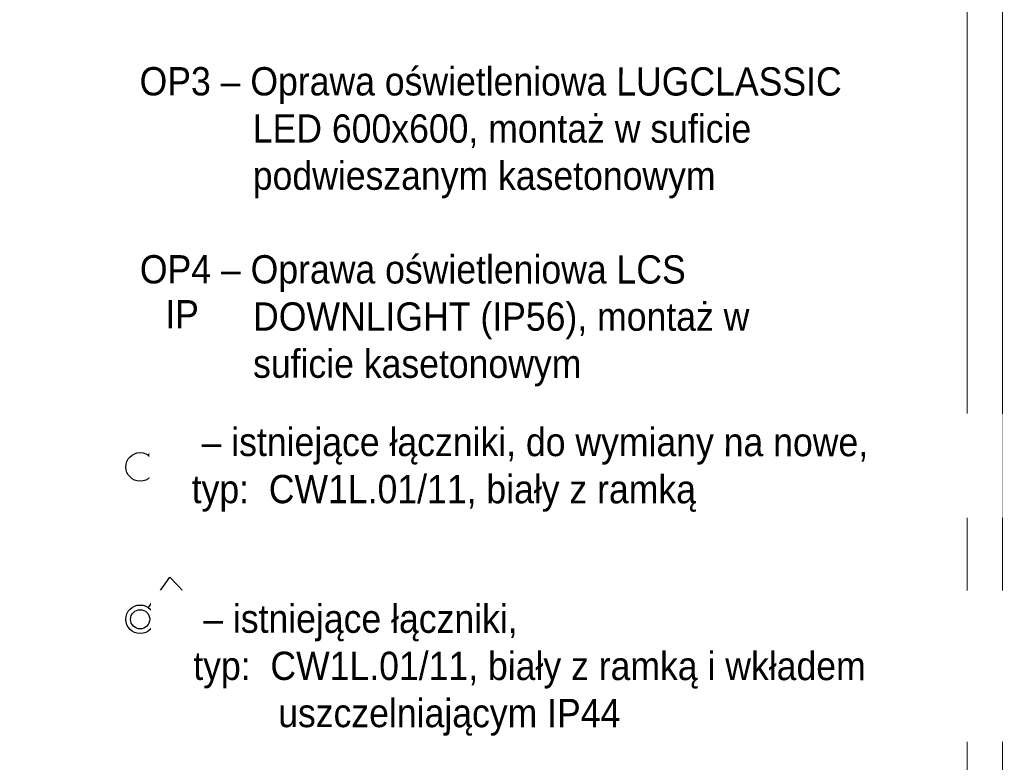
# Model space of a CAD drawing. Header units: centimetres. Extents: x 690840 to 714026, y 27673 to 40762.
# Tile 73 of 162: x 701167 to 701654, y 35512 to 35879. Entities that reach past the tile are written whole.
import ezdxf

# ---------------------------------------------------------------- set-up
doc = ezdxf.new("R2010")
doc.units = ezdxf.units.CM
doc.layers.add('Obrys powierzchni', color=50, linetype='Continuous', lineweight=9, plot=False)
doc.layers.add('Opis', color=102, linetype='Continuous', lineweight=9)
doc.layers.add('S3_oświetlenie', color=7, linetype='Continuous', lineweight=20, true_color=0x15ff00)
doc.layers.add('S3_łączniki', color=7, linetype='Continuous', lineweight=20, true_color=0xff7d05)
doc.styles.add('ARIELCE', font='arial.ttf', dxfattribs={"width": 0.9})

# ---------------------------------------------------------------- blocks, each defined once
blk = doc.blocks.new('l1b')
at = {"layer": 'S3_łączniki', "color": 1, "lineweight": -3, "ltscale": 1.6}
blk.add_lwpolyline([(698436.26, 40106.22), (698453.8, 40100.72), (698449.01, 40091.97)], dxfattribs=at)
blk.add_circle((698429.52, 40108.33), 7.06, dxfattribs=at)

msp = doc.modelspace()

# ---------------------------------------------------------------- linework, layer by layer
at = {"layer": 'Obrys powierzchni', "ltscale": 1.6}
for points in [[(699552.62, 36262.32), (701652.62, 36262.32), (701652.62, 34777.32), (699552.62, 34777.32)], [(699570.12, 36244.82), (701635.12, 36244.82), (701635.12, 34794.82), (699570.12, 34794.82)]]:
    msp.add_lwpolyline(points, close=True, dxfattribs=at)
at = {"layer": 'S3_oświetlenie', "color": 1, "lineweight": -3, "ltscale": 1.6}
msp.add_circle((701226.14, 35582.34), 4.75, dxfattribs=at)
at = {"layer": 'S3_łączniki', "color": 1, "lineweight": -3, "ltscale": 1.6}
msp.add_lwpolyline([(701230.21, 35588.1), (701240.81, 35603.12), (701247.68, 35595.88)], dxfattribs=at)
msp.add_circle((701226.14, 35582.34), 7.06, dxfattribs=at)

# ---------------------------------------------------------------- block references
at = {"layer": 'S3_łączniki', "color": 252, "lineweight": -3, "ltscale": 1.6, "true_color": 0x939598, "rotation": 72.19821342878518}
msp.add_blockref('l1b', (525886.72, -641593), dxfattribs=at)

# ---------------------------------------------------------------- next in the draw order: texts
at = {"layer": 'Opis', "color": 7, "char_height": 14, "attachment_point": 1, "rotation": 359.981, "style": 'ARIELCE', "bg_fill": 2}
for s, insert, width in [('{\\fArial|b0|i0|c238|p34;OP3 – Oprawa oświetleniowa LUGCLASSIC ^ILED 600x600, montaż w suficie ^Ipodwieszanym kasetonowym}', (701225.88, 35855.55), 358.5127), ('\\pxi-3,l4,ql,t4;{\\fArial|b0|i0|c238|p34; – istniejące łączniki, do wymiany na nowe, ^Jtyp:  CW1L.01/11, biały z ramką}', (701237.65, 35677.12), 408.1161), ('\\pxi-3,l4,ql,t4;{\\fArial|b0|i0|c238|p34; – istniejące łączniki,  ^Jtyp:  CW1L.01/11, biały z ramką i wkładem uszczelniającym IP44}', (701238.45, 35589.66), 408.1161)]:
    msp.add_mtext(s, dxfattribs=dict(at, insert=insert, width=width))

# ---------------------------------------------------------------- next in the draw order: texts
at = {"layer": 'Opis', "color": 7, "insert": (701226.02, 35762.51), "char_height": 14, "width": 358.5127, "attachment_point": 1, "rotation": 359.981, "style": 'ARIELCE', "bg_fill": 2}
msp.add_mtext('\\pxsm1,ql;{\\fArial|b0|i0|c238|p34;OP4 – Oprawa oświetleniowa LCS ^IDOWNLIGHT (IP56), montaż w ^Isuficie kasetonowym}', dxfattribs=at)

# ---------------------------------------------------------------- next in the draw order: texts
at = {"layer": 'Opis', "color": 7, "insert": (701238.57, 35740.25), "char_height": 14, "width": 29.7894, "attachment_point": 1, "rotation": 359.981, "style": 'ARIELCE', "bg_fill": 2}
msp.add_mtext('{\\fArial|b0|i0|c238|p34;IP}', dxfattribs=at)

doc.saveas('drawing.dxf')
